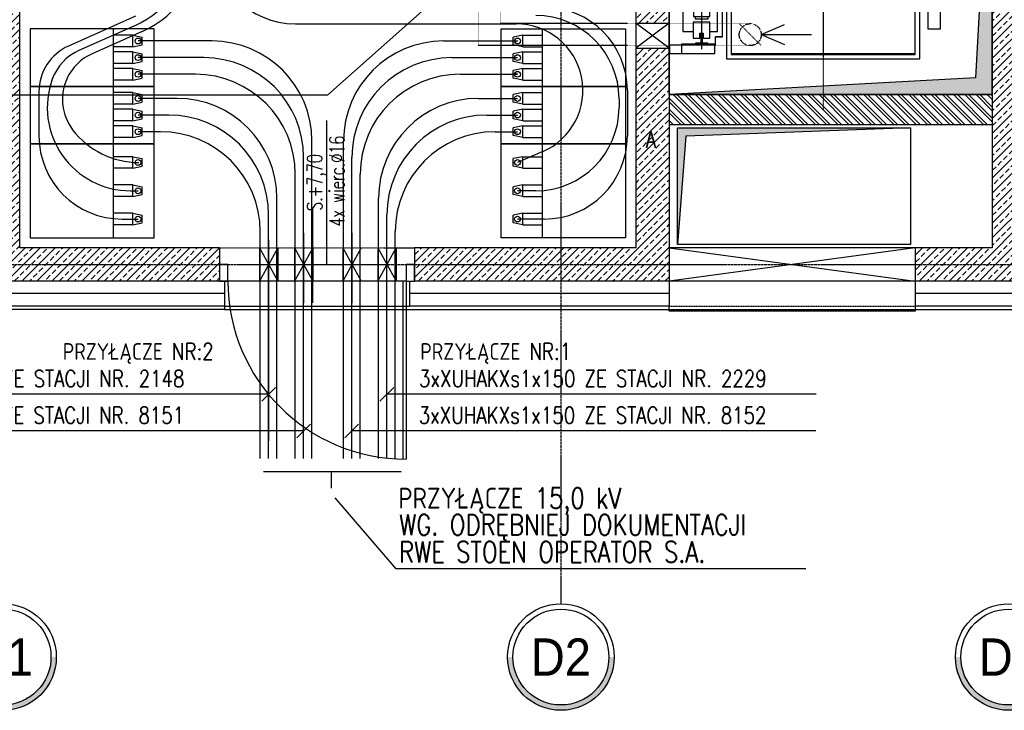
# Model space of a CAD drawing. Header units: inches. Extents: x 788 to 26783, y -4103 to 21.
# Tile 80 of 101: x 24331 to 24922, y -3749 to -3335. Entities that reach past the tile are written whole.
import ezdxf
from ezdxf.enums import TextEntityAlignment as Align

# ---------------------------------------------------------------- set-up
doc = ezdxf.new("R2010")
doc.units = ezdxf.units.IN
doc.header["$MEASUREMENT"] = 0
for name, pattern in [('CENTER', [2, 1.25, -0.25, 0.25, -0.25]), ('DASHDOT', [1, 0.5, -0.25, 0, -0.25]), ('DASHED', [0.75, 0.5, -0.25]), ('DASHED2', [0.375, 0.25, -0.125])]:
    doc.linetypes.add(name, pattern=pattern)
for name, color, linetype in [('Drz---drzwi', 5, 'Continuous'), ('E35', 6, 'Continuous'), ('E50', 3, 'Continuous'), ('EL-OSW', 6, 'Continuous'), ('Fas-metal-widok', 8, 'Continuous'), ('Ins-went', 141, 'Continuous'), ('Os-osie glowne', 1, 'CENTER'), ('Os-osie-opis', 2, 'Continuous'), ('Sc-beton', 7, 'Continuous'), ('Sc-beton-hatch', 86, 'Continuous'), ('Sc-cegla pustak', 42, 'Continuous'), ('Sc-cegla pustak-hatch', 8, 'Continuous'), ('Sc-izolacja term-styropian', 151, 'STYROPIAN-KA'), ('Sc-nadproza kon', 5, 'DASHED2'), ('W-idok', 8, 'Continuous'), ('W-idok nad', 5, 'DASHED2'), ('W-otwor-strop', 1, 'Continuous'), ('W-przebicia-ściany', 223, 'Continuous')]:
    doc.layers.add(name, color=color, linetype=linetype)
doc.layers.add('E-35', color=6, linetype='Continuous', lineweight=25)
doc.styles.add('dwg_opis duży', font='ARIAL.TTF', dxfattribs={"width": 0.9})
doc.styles.add('ROMANS', font='romans', dxfattribs={"width": 0.85})
doc.linetypes.add('BATTING', pattern='A,0.0001,-0.1,[134,ltypeshp.shx,S=0.1,R=0,X=-0.1,Y=0],-0.2,[134,ltypeshp.shx,S=0.1,R=180,X=0.1,Y=0],-0.1', length=0.4001)
doc.linetypes.add('STYROPIAN-KA', pattern='A,0.0001,-0.1,[135,ltypeshp.shx,S=0.1,R=0,X=-0.1,Y=0],0,[135,ltypeshp.shx,S=0.1,R=180,X=0.1,Y=0],-0.1', length=0.2001)
pattern_1 = [(45, (-26612.6334, 59998.92), (-4.49012806, 4.49012806), []), (45, (-26608.143, 59998.92), (-4.49012806, 4.49012806), [3.175, -1.5875])]

# ---------------------------------------------------------------- blocks, each defined once
blk = doc.blocks.new('_opis_osi_liczbowy')
blk.add_hatch(color=256).paths.add_polyline_path([(32, 32), (32, 28.8, -1), (32, -28.8), (32, -32, 1)])
for radius in [32, 28.8]:
    blk.add_circle((32, 0), radius)
at = {"style": 'dwg_opis duży', "width": 0.9}
blk.add_attdef('AXNAMEH', text='', height=22.4, rotation=90, dxfattribs=at).set_placement((32, 0), align=Align.MIDDLE_CENTER)
blk = doc.blocks.new('_STRZAŁKA_WENT')
for q in [(-6.02, -14.01), (0, -30.24), (6.02, -14.01)]:
    blk.add_line((0, 0), q)
blk = doc.blocks.new('_adfigjdfljflh')
at = {"layer": 'W-idok'}
for p, q in [((-121.58, 0.41), (-119.58, 0.41)), ((-119.58, 0.41), (-119.58, -12.59)), ((-7.58, 0.41), (-9.58, 0.41)), ((-9.58, 0.41), (-9.58, -12.59)), ((-64.58, -50.39), (-64.58, -9.59)), ((-119.58, -12.59), (-119.58, -15.09)), ((-109.58, -12.59), (-119.58, -12.59)), ((-119.58, -15.09), (-117.58, -15.09)), ((-119.28, -14.79), (-119.28, -12.89)), ((-119.28, -12.89), (-109.88, -12.89)), ((-117.58, -14.79), (-119.28, -14.79)), ((-117.58, -15.09), (-117.58, -14.79)), ((-109.88, -12.89), (-109.88, -22.29)), ((-109.58, -22.59), (-109.58, -12.59)), ((-19.58, -12.59), (-19.58, -25.49)), ((-9.58, -12.59), (-19.58, -12.59)), ((-19.28, -25.19), (-19.28, -12.89)), ((-19.28, -12.89), (-9.88, -12.89)), ((-9.88, -14.79), (-11.58, -14.79)), ((-11.58, -14.79), (-11.58, -15.09)), ((-11.58, -15.09), (-9.58, -15.09)), ((-9.88, -12.89), (-9.88, -14.79)), ((-9.58, -15.09), (-9.58, -12.59)), ((-109.88, -19.59), (-163.08, -19.59)), ((-109.88, -20.69), (-159.58, -20.69)), ((-159.58, -20.69), (-159.58, -31.09)), ((-149.08, -23.29), (-159.08, -23.29)), ((-159.08, -23.29), (-159.08, -26.79)), ((-158.98, -23.39), (-149.08, -23.39)), ((-158.98, -26.69), (-158.98, -23.39)), ((-149.08, -23.39), (-149.08, -23.29)), ((-117.58, -22.29), (-117.58, -22.59)), ((-109.88, -22.29), (-117.58, -22.29)), ((-117.58, -22.59), (-109.58, -22.59)), ((-64.58, -23.29), (-113.08, -23.29)), ((-113.08, -23.29), (-113.08, -26.79)), ((-19.58, -19.59), (-109.58, -19.59)), ((-109.58, -19.59), (-19.58, -19.59)), ((-19.58, -20.69), (-109.58, -20.69)), ((-64.58, -26.79), (-64.58, -23.29)), ((-19.28, -19.59), (-7.58, -19.59)), ((-9.58, -20.69), (-19.28, -20.69)), ((-9.58, -31.09), (-9.58, -20.69)), ((1.92, -47.59), (1.92, -19.59)), ((-159.08, -26.79), (-149.08, -26.79)), ((-149.08, -27.29), (-159.08, -27.29)), ((-159.08, -27.29), (-159.08, -30.79)), ((-149.08, -26.69), (-158.98, -26.69)), ((-158.98, -27.39), (-149.08, -27.39)), ((-158.98, -30.69), (-158.98, -27.39)), ((-149.08, -26.79), (-149.08, -26.69)), ((-149.08, -27.39), (-149.08, -27.29)), ((-64.58, -24.16), (-113.08, -24.16)), ((-64.58, -25.04), (-113.08, -25.04)), ((-64.58, -25.91), (-113.08, -25.91)), ((-113.08, -26.79), (-64.58, -26.79)), ((-19.58, -27.29), (-68.08, -27.29)), ((-68.08, -27.29), (-68.08, -30.79)), ((-19.58, -28.16), (-68.08, -28.16)), ((-19.58, -29.04), (-68.08, -29.04)), ((-19.58, -25.49), (-18.18, -25.49)), ((-19.58, -30.79), (-19.58, -27.29)), ((-17.88, -25.19), (-19.28, -25.19)), ((-18.18, -25.49), (-18.18, -31.09)), ((-17.88, -30.79), (-17.88, -25.19)), ((-159.58, -31.09), (-18.18, -31.09)), ((-159.08, -30.79), (-149.08, -30.79)), ((-149.08, -30.69), (-158.98, -30.69)), ((-19.58, -34.09), (-158.58, -34.09)), ((-158.58, -34.09), (-158.58, -44.39)), ((-148.08, -34.59), (-158.08, -34.59)), ((-158.08, -34.59), (-158.08, -38.09)), ((-157.98, -34.69), (-148.08, -34.69)), ((-157.98, -37.99), (-157.98, -34.69)), ((-149.08, -30.79), (-149.08, -30.69)), ((-148.08, -34.69), (-148.08, -34.59)), ((-19.58, -29.91), (-68.08, -29.91)), ((-68.08, -30.79), (-19.58, -30.79)), ((-19.58, -34.59), (-68.08, -34.59)), ((-68.08, -34.59), (-68.08, -38.09)), ((-19.58, -35.46), (-68.08, -35.46)), ((-19.58, -34.59), (-19.58, -34.09)), ((-17.43, -34.29), (-19.58, -34.29)), ((-19.58, -34.29), (-19.58, -47.09)), ((-19.58, -38.09), (-19.58, -34.59)), ((-19.28, -34.59), (-17.43, -34.59)), ((-19.28, -46.79), (-19.28, -34.59)), ((-18.18, -31.09), (-17.58, -31.09)), ((-17.58, -30.79), (-17.88, -30.79)), ((-17.58, -31.09), (-17.58, -30.79)), ((-17.58, -31.09), (-9.58, -31.09)), ((-17.43, -34.59), (-17.43, -34.29)), ((-4.58, -32.59), (-4.58, -33.59)), ((0.42, -32.59), (-4.58, -32.59)), ((-4.58, -33.59), (0.42, -33.59)), ((-0.58, -33.59), (-3.58, -33.59)), ((-3.58, -33.59), (-3.58, -60.39)), ((-0.58, -69.59), (-0.58, -33.59)), ((0.42, -33.59), (0.42, -32.59)), ((1.92, -32.59), (0.42, -32.59)), ((0.42, -32.59), (0.42, -33.59)), ((0.42, -33.59), (1.92, -33.59)), ((1.92, -33.59), (1.92, -32.59)), ((-158.08, -38.09), (-148.08, -38.09)), ((-148.08, -38.59), (-158.08, -38.59)), ((-158.08, -38.59), (-158.08, -42.09)), ((-148.08, -37.99), (-157.98, -37.99)), ((-157.98, -38.69), (-148.08, -38.69)), ((-157.98, -41.99), (-157.98, -38.69)), ((-148.08, -38.09), (-148.08, -37.99)), ((-148.08, -38.69), (-148.08, -38.59)), ((-64.58, -38.59), (-113.08, -38.59)), ((-113.08, -38.59), (-113.08, -42.09)), ((-64.58, -39.46), (-113.08, -39.46)), ((-64.58, -40.34), (-113.08, -40.34)), ((-64.58, -41.21), (-113.08, -41.21)), ((-19.58, -36.34), (-68.08, -36.34)), ((-19.58, -37.21), (-68.08, -37.21)), ((-68.08, -38.09), (-19.58, -38.09)), ((-64.58, -42.09), (-64.58, -38.59)), ((-19.58, -44.24), (-19.58, -38.09)), ((-158.58, -44.39), (-109.88, -44.39)), ((-158.08, -42.09), (-148.08, -42.09)), ((-148.08, -41.99), (-157.98, -41.99)), ((-148.08, -42.09), (-148.08, -41.99)), ((-109.88, -44.39), (-128.58, -44.39)), ((-128.58, -44.39), (-128.58, -94.79)), ((-109.88, -46.79), (-125.88, -46.79)), ((-125.88, -46.79), (-125.88, -187.39)), ((-125.58, -47.09), (-109.58, -47.09)), ((-125.58, -187.09), (-125.58, -47.09)), ((-113.08, -42.09), (-64.58, -42.09)), ((-109.58, -42.29), (-111.73, -42.29)), ((-111.73, -42.29), (-111.73, -42.59)), ((-111.73, -42.59), (-109.88, -42.59)), ((-109.88, -42.59), (-109.88, -46.79)), ((-109.58, -47.09), (-109.58, -42.29)), ((-19.58, -44.24), (-109.58, -44.24)), ((-19.58, -47.09), (-15.58, -47.09)), ((-12.58, -44.39), (-19.28, -44.39)), ((-15.58, -46.79), (-19.28, -46.79)), ((-15.28, -46.79), (-15.58, -46.79)), ((-15.58, -46.79), (-15.58, -47.09)), ((-15.58, -47.09), (-15.58, -46.79)), ((-15.58, -47.09), (-15.58, -187.09)), ((-15.28, -187.39), (-15.28, -46.79)), ((-12.58, -72.59), (-12.58, -44.39)), ((-162.08, -49.59), (-163.08, -49.59)), ((-163.08, -49.59), (-163.08, -59.59)), ((-162.08, -59.59), (-162.08, -49.59)), ((-156.08, -51.09), (-162.08, -51.09)), ((-162.08, -51.09), (-162.08, -58.09)), ((-156.08, -58.09), (-156.08, -51.09)), ((1.92, -84.59), (1.92, -48.59)), ((-162.08, -58.09), (-156.08, -58.09)), ((-163.08, -59.59), (-162.08, -59.59)), ((-3.58, -60.39), (-3.58, -69.59)), ((-4.58, -69.59), (-4.58, -70.59)), ((0.42, -69.59), (-4.58, -69.59)), ((-4.58, -70.59), (0.42, -70.59)), ((-3.58, -69.59), (-0.58, -69.59)), ((0.42, -70.59), (0.42, -69.59)), ((1.92, -69.59), (0.42, -69.59)), ((0.42, -69.59), (0.42, -70.59)), ((0.42, -70.59), (1.92, -70.59)), ((1.92, -70.59), (1.92, -69.59)), ((-128.58, -75.09), (-139.68, -75.09)), ((-139.68, -75.09), (-139.68, -75.39)), ((-139.68, -75.39), (-128.58, -75.39)), ((-136.78, -75.39), (-138.28, -75.39)), ((-138.28, -75.39), (-138.28, -75.59)), ((-138.28, -75.59), (-136.78, -75.59)), ((-136.78, -75.59), (-138.28, -75.59)), ((-138.28, -75.59), (-138.28, -77.19)), ((-128.58, -75.39), (-136.78, -75.39)), ((-136.78, -75.39), (-136.78, -86.79)), ((-119.08, -73.19), (-119.08, -88.99)), ((-24.08, -73.19), (-24.08, -88.99)), ((-18.18, -72.59), (-18.18, -92.59)), ((-15.58, -72.59), (-18.18, -72.59)), ((-9.18, -72.59), (-15.28, -72.59)), ((-9.18, -92.59), (-9.18, -72.59)), ((-3.48, -75.09), (-9.18, -75.09)), ((-9.18, -75.39), (-3.48, -75.39)), ((-6.38, -75.39), (-9.18, -75.39)), ((-4.88, -75.39), (-6.38, -75.39)), ((-6.38, -86.79), (-6.38, -75.39)), ((-6.38, -75.59), (-4.88, -75.59)), ((-4.88, -75.59), (-6.38, -75.59)), ((-4.88, -75.59), (-4.88, -75.39)), ((-4.88, -77.19), (-4.88, -75.59)), ((-3.48, -75.39), (-3.48, -75.09)), ((-95.08, -81.09), (-143.08, -81.09)), ((-137.55, -77.19), (-139.08, -77.19)), ((-139.08, -77.19), (-139.08, -84.99)), ((-136.78, -77.19), (-137.55, -77.19)), ((-0.08, -81.09), (-48.08, -81.09)), ((-5.6, -77.19), (-6.38, -77.19)), ((-4.08, -77.19), (-5.6, -77.19)), ((-4.08, -84.99), (-4.08, -77.19)), ((-128.58, -86.79), (-139.68, -86.79)), ((-139.68, -86.79), (-139.68, -87.09)), ((-139.68, -87.09), (-128.58, -87.09)), ((-139.08, -84.99), (-137.55, -84.99)), ((-138.28, -84.99), (-138.28, -86.59)), ((-138.28, -86.59), (-136.78, -86.59)), ((-136.78, -86.59), (-138.28, -86.59)), ((-138.28, -86.59), (-138.28, -86.79)), ((-138.28, -86.79), (-136.78, -86.79)), ((-137.55, -84.99), (-136.78, -84.99)), ((-136.78, -86.79), (-128.58, -86.79)), ((-3.48, -86.79), (-9.18, -86.79)), ((-9.18, -86.79), (-6.38, -86.79)), ((-9.18, -87.09), (-3.48, -87.09)), ((-6.38, -84.99), (-5.6, -84.99)), ((-6.38, -86.59), (-4.88, -86.59)), ((-4.88, -86.59), (-6.38, -86.59)), ((-6.38, -86.79), (-4.88, -86.79)), ((-5.6, -84.99), (-4.08, -84.99)), ((-4.88, -86.59), (-4.88, -84.99)), ((-4.88, -86.79), (-4.88, -86.59)), ((-3.48, -87.09), (-3.48, -86.79)), ((1.92, -92.59), (1.92, -85.59)), ((-155.58, -93.54), (-163.08, -93.54)), ((-155.58, -118.64), (-155.58, -93.54)), ((-128.58, -94.59), (-132.88, -94.59)), ((-132.88, -94.59), (-132.88, -94.79)), ((-18.18, -92.59), (-15.58, -92.59)), ((-15.28, -92.59), (-9.18, -92.59)), ((-12.58, -94.79), (-12.58, -92.59)), ((-8.28, -94.59), (-12.58, -94.59)), ((-8.28, -94.79), (-8.28, -94.59)), ((-4.58, -92.59), (-5.38, -92.59)), ((-5.38, -92.59), (-5.38, -119.59)), ((-4.58, -119.59), (-4.58, -92.59)), ((1.92, -92.59), (-4.58, -92.59)), ((-4.58, -92.59), (-4.58, -119.59)), ((1.92, -119.59), (1.92, -92.59)), ((-135.78, -96.29), (-155.58, -96.29)), ((-155.58, -96.29), (-155.58, -115.64)), ((-135.78, -115.64), (-135.78, -96.29)), ((-133.23, -94.79), (-133.23, -95.09)), ((-127.43, -94.79), (-133.23, -94.79)), ((-133.23, -95.09), (-127.73, -95.09)), ((-132.88, -95.09), (-132.88, -101.59)), ((-129.08, -95.09), (-132.88, -95.09)), ((-127.98, -100.09), (-129.18, -100.09)), ((-129.18, -100.09), (-129.18, -112.09)), ((-128.58, -95.09), (-129.08, -95.09)), ((-129.08, -95.09), (-129.08, -100.09)), ((-128.58, -95.09), (-128.58, -100.09)), ((-127.73, -100.09), (-127.98, -100.09)), ((-127.98, -100.09), (-127.98, -112.09)), ((-127.98, -112.09), (-127.98, -100.09)), ((-127.73, -95.09), (-127.73, -117.09)), ((-127.43, -117.39), (-127.43, -94.79)), ((-7.93, -94.79), (-13.73, -94.79)), ((-13.73, -94.79), (-13.73, -117.39)), ((-13.43, -95.09), (-7.93, -95.09)), ((-13.43, -117.09), (-13.43, -95.09)), ((-13.18, -100.09), (-13.43, -100.09)), ((-13.18, -112.09), (-13.18, -100.09)), ((-13.18, -100.09), (-13.18, -112.09)), ((-11.98, -100.09), (-13.18, -100.09)), ((-12.08, -95.09), (-12.58, -95.09)), ((-12.58, -100.09), (-12.58, -95.09)), ((-8.28, -95.09), (-12.08, -95.09)), ((-12.08, -100.09), (-12.08, -95.09)), ((-11.98, -112.09), (-11.98, -100.09)), ((-8.28, -101.59), (-8.28, -95.09)), ((-7.93, -95.09), (-7.93, -94.79)), ((-0.48, -99.79), (-1.48, -99.79)), ((-1.48, -99.79), (-1.48, -127.29)), ((-0.48, -127.29), (-0.48, -99.79)), ((-135.78, -102.34), (-135.78, -109.84)), ((-135.08, -102.34), (-135.78, -102.34)), ((-135.08, -105.59), (-135.08, -102.34)), ((-129.58, -105.59), (-135.08, -105.59)), ((-132.88, -101.59), (-129.18, -101.59)), ((-129.18, -101.89), (-131.98, -101.89)), ((-131.98, -101.89), (-131.98, -105.29)), ((-131.98, -105.29), (-129.58, -105.29)), ((-129.58, -105.29), (-129.58, -106.89)), ((-129.58, -106.59), (-129.58, -105.59)), ((-129.18, -110.29), (-129.18, -101.89)), ((-11.98, -101.59), (-8.28, -101.59)), ((-9.18, -101.89), (-11.98, -101.89)), ((-11.98, -101.89), (-11.98, -110.29)), ((-11.58, -105.29), (-9.18, -105.29)), ((-11.58, -106.89), (-11.58, -105.29)), ((-6.08, -105.59), (-11.58, -105.59)), ((-11.58, -105.59), (-11.58, -106.59)), ((-9.18, -105.29), (-9.18, -101.89)), ((-5.38, -102.34), (-6.08, -102.34)), ((-6.08, -102.34), (-6.08, -105.59)), ((-5.38, -109.84), (-5.38, -102.34)), ((-135.78, -109.84), (-135.08, -109.84)), ((-135.08, -106.59), (-129.58, -106.59)), ((-135.08, -109.84), (-135.08, -106.59)), ((-132.88, -110.59), (-132.88, -117.09)), ((-129.18, -110.59), (-132.88, -110.59)), ((-129.58, -106.89), (-131.98, -106.89)), ((-131.98, -106.89), (-131.98, -110.29)), ((-131.98, -110.29), (-129.18, -110.29)), ((-129.18, -112.09), (-127.98, -112.09)), ((-129.08, -112.09), (-129.08, -117.09)), ((-128.58, -112.09), (-128.58, -117.09)), ((-127.98, -112.09), (-127.73, -112.09)), ((-13.43, -112.09), (-13.18, -112.09)), ((-13.18, -112.09), (-11.98, -112.09)), ((-12.58, -117.09), (-12.58, -112.09)), ((-12.08, -117.09), (-12.08, -112.09)), ((-11.98, -110.29), (-9.18, -110.29)), ((-8.28, -110.59), (-11.98, -110.59)), ((-11.58, -106.59), (-6.08, -106.59)), ((-9.18, -106.89), (-11.58, -106.89)), ((-9.18, -110.29), (-9.18, -106.89)), ((-8.28, -117.09), (-8.28, -110.59)), ((-6.08, -106.59), (-6.08, -109.84)), ((-6.08, -109.84), (-5.38, -109.84)), ((-155.58, -115.64), (-135.78, -115.64)), ((-135.78, -115.64), (-155.58, -115.64)), ((-155.58, -115.64), (-155.58, -115.89)), ((-155.58, -115.89), (-135.78, -115.89)), ((-147.33, -115.89), (-147.33, -116.59)), ((-139.83, -115.89), (-147.33, -115.89)), ((-147.33, -116.59), (-144.08, -116.59)), ((-144.08, -116.59), (-144.08, -122.09)), ((-143.58, -112.99), (-143.58, -184.19)), ((-143.08, -122.09), (-143.08, -116.59)), ((-143.08, -116.59), (-139.83, -116.59)), ((-139.83, -116.59), (-139.83, -115.89)), ((-135.78, -115.89), (-135.78, -115.64)), ((-135.38, -115.34), (-135.38, -120.34)), ((-135.28, -115.34), (-135.38, -115.34)), ((-135.28, -120.24), (-135.28, -115.34)), ((-133.23, -117.09), (-133.23, -117.39)), ((-127.73, -117.09), (-133.23, -117.09)), ((-133.23, -117.39), (-127.43, -117.39)), ((-132.88, -117.09), (-129.08, -117.09)), ((-132.88, -117.39), (-132.88, -117.59)), ((-132.88, -117.59), (-128.58, -117.59)), ((-129.08, -117.09), (-128.58, -117.09)), ((-128.58, -117.39), (-128.58, -190.09)), ((-13.73, -117.39), (-7.93, -117.39)), ((-7.93, -117.09), (-13.43, -117.09)), ((-12.58, -117.09), (-12.08, -117.09)), ((-12.58, -190.09), (-12.58, -117.39)), ((-12.58, -117.59), (-8.28, -117.59)), ((-12.08, -117.09), (-8.28, -117.09)), ((-8.28, -117.59), (-8.28, -117.39)), ((-7.93, -117.39), (-7.93, -117.09)), ((-163.08, -118.64), (-155.58, -118.64)), ((-148.58, -123.59), (-154.78, -123.59)), ((-154.78, -123.59), (-154.78, -173.59)), ((-148.58, -119.59), (-148.58, -129.09)), ((-144.58, -119.59), (-148.58, -119.59)), ((-144.58, -122.59), (-144.58, -119.59)), ((-142.58, -122.59), (-144.58, -122.59)), ((-144.08, -122.09), (-143.08, -122.09)), ((-143.58, -122.09), (-143.58, -170.09)), ((-142.58, -119.59), (-142.58, -122.59)), ((-138.58, -119.59), (-142.58, -119.59)), ((-138.58, -129.09), (-138.58, -119.59)), ((-133.98, -123.59), (-138.58, -123.59)), ((-135.38, -120.34), (-131.18, -120.34)), ((-131.18, -120.24), (-135.28, -120.24)), ((-133.98, -173.59), (-133.98, -123.59)), ((-131.13, -120.34), (-131.23, -120.34)), ((-131.23, -120.34), (-131.23, -176.84)), ((-131.18, -120.34), (-131.18, -120.24)), ((-131.13, -176.84), (-131.13, -120.34)), ((-5.38, -119.59), (-4.58, -119.59)), ((-4.58, -119.59), (-1.48, -119.59)), ((-3.68, -120.09), (-4.18, -120.09)), ((-4.18, -120.09), (-4.18, -127.29)), ((-3.68, -127.29), (-3.68, -120.09)), ((-0.48, -119.59), (1.92, -119.59)), ((-148.58, -129.09), (-148.48, -129.09)), ((-138.68, -127.59), (-148.48, -127.59)), ((-148.48, -127.59), (-148.48, -164.59)), ((-147.48, -126.09), (-147.48, -127.59)), ((-139.68, -126.09), (-147.48, -126.09)), ((-139.68, -127.59), (-139.68, -126.09)), ((-138.68, -164.59), (-138.68, -127.59)), ((-138.68, -129.09), (-138.58, -129.09)), ((-11.38, -127.29), (-11.98, -127.29)), ((-11.98, -127.29), (-11.98, -146.79)), ((-11.38, -146.79), (-11.38, -127.29)), ((-0.48, -127.29), (-11.38, -127.29)), ((-11.38, -127.29), (-11.38, -146.79)), ((-1.48, -127.29), (-0.48, -127.29)), ((-0.48, -127.29), (-1.48, -127.29)), ((-1.48, -127.29), (-1.48, -146.79)), ((-0.48, -146.79), (-0.48, -127.29)), ((-0.48, -146.79), (-0.48, -127.29)), ((-7.08, -130.09), (-7.08, -130.85)), ((-5.08, -130.09), (-7.08, -130.09)), ((-7.08, -130.85), (-7.08, -133.02)), ((-7.08, -133.02), (-7.08, -136.26)), ((-5.08, -130.85), (-5.08, -130.09)), ((-5.08, -133.02), (-5.08, -130.85)), ((-5.08, -136.26), (-5.08, -133.02)), ((-11.98, -138.09), (-12.58, -138.09)), ((-7.08, -136.26), (-7.08, -140.09)), ((-7.08, -140.09), (-7.08, -143.92)), ((-5.08, -140.09), (-5.08, -136.26)), ((-5.08, -143.92), (-5.08, -140.09)), ((0.93, -138.09), (-0.48, -138.09)), ((0.93, -142.09), (0.93, -138.09)), ((0.93, -138.09), (0.93, -142.09)), ((1.91, -138.09), (0.93, -138.09)), ((1.91, -142.09), (1.91, -138.09)), ((-151.48, -146.09), (-135.68, -146.09)), ((-133.68, -148.59), (-133.98, -147.08)), ((-12.58, -142.09), (-11.98, -142.09)), ((-11.98, -146.79), (-11.38, -146.79)), ((-11.38, -146.79), (-7.08, -146.79)), ((-7.08, -143.92), (-7.08, -147.16)), ((-7.08, -147.16), (-7.08, -149.33)), ((-5.08, -147.16), (-5.08, -143.92)), ((-5.08, -146.79), (-0.48, -146.79)), ((-5.08, -149.33), (-5.08, -147.16)), ((-4.18, -146.79), (-4.18, -157.09)), ((-3.68, -157.09), (-3.68, -146.79)), ((-1.48, -146.79), (-0.48, -146.79)), ((-0.48, -142.09), (0.93, -142.09)), ((0.93, -142.09), (1.91, -142.09)), ((-169.08, -148.59), (-129.78, -148.59)), ((-133.98, -150.1), (-133.68, -148.59)), ((-7.08, -149.33), (-7.08, -150.09)), ((-7.08, -150.09), (-5.08, -150.09)), ((-5.08, -150.09), (-5.08, -149.33)), ((-0.18, -157.09), (-7.68, -157.09)), ((-7.68, -157.09), (-7.68, -172.09)), ((-4.18, -157.09), (-3.68, -157.09)), ((-0.18, -172.09), (-0.18, -157.09)), ((-148.48, -164.59), (-138.68, -164.59)), ((-147.48, -164.59), (-147.48, -166.09)), ((-139.68, -166.09), (-139.68, -164.59)), ((-138.58, -168.09), (-148.58, -168.09)), ((-148.58, -168.09), (-148.58, -177.59)), ((-147.48, -166.09), (-139.68, -166.09)), ((-138.58, -177.59), (-138.58, -168.09)), ((-154.78, -173.59), (-148.58, -173.59)), ((-144.58, -174.59), (-142.58, -174.59)), ((-144.58, -177.59), (-144.58, -174.59)), ((-143.08, -175.09), (-144.08, -175.09)), ((-144.08, -175.09), (-144.08, -180.59)), ((-143.08, -180.59), (-143.08, -175.09)), ((-142.58, -174.59), (-142.58, -177.59)), ((-138.58, -173.59), (-133.98, -173.59)), ((-135.38, -176.84), (-135.38, -181.84)), ((-131.18, -176.84), (-135.38, -176.84)), ((-135.28, -181.84), (-135.28, -176.94)), ((-135.28, -176.94), (-131.18, -176.94)), ((-131.23, -176.84), (-131.13, -176.84)), ((-131.18, -176.94), (-131.18, -176.84)), ((-7.68, -172.09), (-0.18, -172.09)), ((-162.83, -181.29), (-163.08, -181.29)), ((-163.08, -181.29), (-162.83, -181.29)), ((-162.83, -186.89), (-162.83, -181.29)), ((-162.83, -181.89), (-162.83, -186.89)), ((-155.58, -181.89), (-162.83, -181.89)), ((-155.58, -181.29), (-155.58, -181.54)), ((-135.58, -181.29), (-155.58, -181.29)), ((-155.58, -181.54), (-155.58, -186.89)), ((-135.58, -181.54), (-155.58, -181.54)), ((-155.58, -181.54), (-135.58, -181.54)), ((-148.58, -177.59), (-144.58, -177.59)), ((-144.08, -180.59), (-147.33, -180.59)), ((-147.33, -180.59), (-147.33, -181.29)), ((-147.33, -181.29), (-139.83, -181.29)), ((-139.83, -180.59), (-143.08, -180.59)), ((-142.58, -177.59), (-138.58, -177.59)), ((-139.83, -181.29), (-139.83, -180.59)), ((-135.58, -181.54), (-135.58, -181.29)), ((-135.58, -186.89), (-135.58, -181.54)), ((-135.38, -181.84), (-135.28, -181.84)), ((-163.08, -186.89), (-162.83, -186.89)), ((-162.83, -186.89), (-155.58, -186.89)), ((-155.58, -186.89), (-135.58, -186.89)), ((-125.88, -187.39), (-15.28, -187.39)), ((-15.58, -187.09), (-125.58, -187.09)), ((-128.58, -190.09), (-12.58, -190.09))]:
    blk.add_line(p, q, dxfattribs=at)
at = {"layer": 'W-idok', "linetype": 'DASHDOT', "ltscale": 0.5}
for p, q in [((-70.58, 0.1), (-70.58, -220.59)), ((27.92, -106.09), (-189.08, -106.09))]:
    blk.add_line(p, q, dxfattribs=at)
blk = doc.blocks.new('_khjxfkljhkfh')
at = {"ltscale": 7}
for p, q in [((-61, -23), (-61, 34)), ((-7, -10), (-7, -116.98)), ((-5, -10), (-5, -117))]:
    blk.add_line(p, q, dxfattribs=at)
for points in [[(0, 0), (-5, 0), (-5, -10), (0, -10)], [(-112, 0), (-117, 0), (-117, -10), (-112, -10)]]:
    blk.add_lwpolyline(points, close=True, dxfattribs=at)
blk.add_lwpolyline([(-5, -10), (-117, -10)], dxfattribs=at)
blk.add_arc((-5, -10), 107, 180, 270)

msp = doc.modelspace()

# ---------------------------------------------------------------- hatches: boundary and pattern name
at = {"layer": 'Sc-beton-hatch'}
h = msp.add_hatch(dxfattribs=at)
h.set_pattern_fill('ANSI33', color=256, style=0)
h.set_pattern_definition(pattern_1)
h.paths.add_polyline_path([(24720.91, -3274.09), (24700.91, -3274.09), (24700.91, -3290.59), (24700.91, -3336.59), (24720.91, -3336.59)])
h.paths.add_polyline_path([(24700.91, -3274.09), (24720.91, -3274.09), (24720.91, -3187.59), (24762.41, -3187.59), (24762.41, -3177.59), (24700.91, -3177.59)])
h.paths.add_polyline_path([(24700.91, -3167.59), (24700.91, -3177.59), (24762.41, -3177.59), (24762.41, -3167.59)])
h.paths.add_polyline_path([(24702.45, -3189.85), (24719.37, -3189.85), (24719.37, -3207.1), (24702.45, -3207.1)], flags=24)
h = msp.add_hatch(dxfattribs=at)
h.set_pattern_fill('ANSI33', color=256, style=0)
h.set_pattern_definition(pattern_1)
h.paths.add_polyline_path([(24924.91, -3167.59), (24876.41, -3167.59), (24876.41, -3177.59), (24924.91, -3177.59)])
h.paths.add_polyline_path([(24934.91, -3167.59), (24924.91, -3167.59), (24924.91, -3177.59), (24934.91, -3177.59)])
h.paths.add_polyline_path([(24934.91, -3177.59), (24924.91, -3177.59), (24924.91, -3481.59), (24934.91, -3481.59)])
h.paths.add_polyline_path([(24924.91, -3177.59), (24876.41, -3177.59), (24876.41, -3187.59), (24914.91, -3187.59), (24914.91, -3379.59), (24914.91, -3471.59), (24868.63, -3471.59), (24868.63, -3481.59), (24924.91, -3481.59)])
h.paths.add_polyline_path([(24916.45, -3437.93), (24933.37, -3437.93), (24933.37, -3455.18), (24916.45, -3455.18)], flags=9)
h.paths.add_polyline_path([(24916.45, -3189.85), (24933.37, -3189.85), (24933.37, -3207.1), (24916.45, -3207.1)], flags=9)
h = msp.add_hatch(dxfattribs=at)
h.set_pattern_fill('ANSI33', color=256, style=0)
h.set_pattern_definition(pattern_1)
h.paths.add_polyline_path([(24320.91, -3303.59), (24310.91, -3303.59), (24310.91, -3481.59), (24320.91, -3481.59)])
h.paths.add_polyline_path([(24320.91, -3481.59), (24450.91, -3481.59), (24450.91, -3471.59), (24330.91, -3471.59), (24330.91, -3303.59), (24320.91, -3303.59)])
h.paths.add_polyline_path([(24310.91, -3491.59), (24320.91, -3491.59), (24320.91, -3481.59), (24310.91, -3481.59)])
h.paths.add_polyline_path([(24320.91, -3481.59), (24320.91, -3491.59), (24450.91, -3491.59), (24450.91, -3481.59)])
h = msp.add_hatch(dxfattribs=at)
h.set_pattern_fill('ANSI33', color=256, style=0)
h.set_pattern_definition(pattern_1)
h.paths.add_polyline_path([(24655.91, -3491.59), (24655.91, -3481.59), (24567.91, -3481.59), (24567.91, -3491.59)])
h.paths.add_polyline_path([(24655.91, -3481.59), (24655.91, -3471.59), (24567.91, -3471.59), (24567.91, -3481.59)])
h.paths.add_polyline_path([(24720.91, -3481.59), (24720.91, -3471.59), (24720.91, -3351.59), (24700.91, -3351.59), (24700.91, -3471.59), (24655.91, -3471.59), (24655.91, -3481.59)])
h.paths.add_polyline_path([(24720.91, -3491.59), (24720.91, -3481.59), (24655.91, -3481.59), (24655.91, -3491.59)])
h.paths.add_polyline_path([(24702.45, -3437.93), (24719.37, -3437.93), (24719.37, -3455.18), (24702.45, -3455.18)], flags=24)
h = msp.add_hatch(dxfattribs=at)
h.set_pattern_fill('ANSI33', color=256, style=0)
h.set_pattern_definition(pattern_1)
h.paths.add_polyline_path([(24934.91, -3481.59), (24924.91, -3481.59), (24924.91, -3491.59), (24934.91, -3491.59)])
h.paths.add_polyline_path([(24924.91, -3481.59), (24868.63, -3481.59), (24868.63, -3491.59), (24924.91, -3491.59)])
at = {"layer": 'Sc-cegla pustak-hatch'}
h = msp.add_hatch(dxfattribs=at)
h.set_pattern_fill('ANSI32', color=256, scale=0.5, angle=90, style=0)
h.set_pattern_definition([(135, (-26612.6334, 59998.92), (-3.36759605, -3.36759605), []), (135, (-26612.6334, 60001.165), (-3.36759605, -3.36759605), [])])
h.paths.add_polyline_path([(24914.91, -3397.59), (24914.91, -3379.59), (24720.91, -3379.59), (24720.91, -3397.59)])
h.paths.add_polyline_path([(24835.63, -3396.56), (24835.63, -3380.62), (24852.88, -3380.62), (24852.88, -3396.56)], flags=24)
at = {"layer": 'W-otwor-strop'}
for points in [[(24914.91, -3379.59), (24914.91, -3187.59), (24904.91, -3369.59), (24720.91, -3379.59)], [(24725.91, -3469.59), (24725.91, -3399.59), (24865.91, -3399.59), (24730.91, -3404.59)]]:
    msp.add_hatch(color=256, dxfattribs=at).paths.add_polyline_path(points)

# ---------------------------------------------------------------- linework, layer by layer
at = {"layer": 'E-35'}
for p, q in [((24480.55, -3559.58), (24222.76, -3559.58)), ((24809.21, -3559.58), (24551.41, -3559.58)), ((24501.41, -3581.61), (24222.62, -3581.61)), ((24809.06, -3581.61), (24530.27, -3581.61))]:
    msp.add_line(p, q, dxfattribs=at)
at = {"layer": 'E35', "linetype": 'Continuous', "lineweight": -2}
for p in [(24616.69, -3290.08), (24105.82, -3379.63)]:
    msp.add_line(p, (24515.89, -3379.63), dxfattribs=at)
at = {"layer": 'E35'}
for p, q in [((24387.09, -3340.11), (24387.09, -3374.61)), ((24644.74, -3340.11), (24644.74, -3374.61)), ((24398.77, -3343.86), (24387.09, -3343.86)), ((24398.77, -3350.86), (24398.77, -3343.86)), ((24398.77, -3343.86), (24404.52, -3345.05)), ((24404.52, -3349.66), (24404.52, -3345.05)), ((24633.06, -3343.86), (24627.31, -3345.05)), ((24627.31, -3349.66), (24627.31, -3345.05)), ((24633.06, -3343.86), (24644.74, -3343.86)), ((24633.06, -3350.86), (24633.06, -3343.86)), ((24398.77, -3350.86), (24387.09, -3350.86)), ((24398.77, -3350.86), (24404.52, -3349.66)), ((24633.06, -3350.86), (24627.31, -3349.66)), ((24633.06, -3350.86), (24644.74, -3350.86)), ((24398.77, -3353.86), (24387.09, -3353.86)), ((24398.77, -3360.86), (24398.77, -3353.86)), ((24398.77, -3353.86), (24404.52, -3355.05)), ((24404.52, -3359.66), (24404.52, -3355.05)), ((24633.06, -3353.86), (24627.31, -3355.05)), ((24627.31, -3359.66), (24627.31, -3355.05)), ((24633.06, -3353.86), (24644.74, -3353.86)), ((24633.06, -3360.86), (24633.06, -3353.86)), ((24398.77, -3360.86), (24387.09, -3360.86)), ((24398.77, -3363.86), (24387.09, -3363.86)), ((24398.77, -3360.86), (24404.52, -3359.66)), ((24398.77, -3370.86), (24398.77, -3363.86)), ((24398.77, -3363.86), (24404.52, -3365.05)), ((24633.06, -3360.86), (24627.31, -3359.66)), ((24633.06, -3363.86), (24627.31, -3365.05)), ((24633.06, -3360.86), (24644.74, -3360.86)), ((24633.06, -3370.86), (24633.06, -3363.86)), ((24633.06, -3363.86), (24644.74, -3363.86)), ((24398.77, -3370.86), (24404.52, -3369.66)), ((24404.52, -3369.66), (24404.52, -3365.05)), ((24627.31, -3369.66), (24627.31, -3365.05)), ((24633.06, -3370.86), (24627.31, -3369.66)), ((24398.77, -3370.86), (24387.09, -3370.86)), ((24387.09, -3374.61), (24387.09, -3409.11)), ((24633.06, -3370.86), (24644.74, -3370.86)), ((24644.74, -3374.61), (24644.74, -3409.11)), ((24398.77, -3378.36), (24387.09, -3378.36)), ((24398.77, -3385.36), (24398.77, -3378.36)), ((24398.77, -3378.36), (24404.52, -3379.55)), ((24404.52, -3384.16), (24404.52, -3379.55)), ((24633.06, -3378.36), (24627.31, -3379.55)), ((24627.31, -3384.16), (24627.31, -3379.55)), ((24633.06, -3378.36), (24644.74, -3378.36)), ((24633.06, -3385.36), (24633.06, -3378.36)), ((24398.77, -3385.36), (24387.09, -3385.36)), ((24398.77, -3385.36), (24404.52, -3384.16)), ((24633.06, -3385.36), (24627.31, -3384.16)), ((24633.06, -3385.36), (24644.74, -3385.36)), ((24398.77, -3388.36), (24387.09, -3388.36)), ((24398.77, -3395.36), (24398.77, -3388.36)), ((24398.77, -3388.36), (24404.52, -3389.55)), ((24404.52, -3394.16), (24404.52, -3389.55)), ((24633.06, -3388.36), (24627.31, -3389.55)), ((24627.31, -3394.16), (24627.31, -3389.55)), ((24633.06, -3388.36), (24644.74, -3388.36)), ((24633.06, -3395.36), (24633.06, -3388.36)), ((24398.77, -3395.36), (24387.09, -3395.36)), ((24398.77, -3398.36), (24387.09, -3398.36)), ((24398.77, -3395.36), (24404.52, -3394.16)), ((24398.77, -3405.36), (24398.77, -3398.36)), ((24398.77, -3398.36), (24404.52, -3399.55)), ((24404.52, -3404.16), (24404.52, -3399.55)), ((24633.06, -3395.36), (24627.31, -3394.16)), ((24633.06, -3398.36), (24627.31, -3399.55)), ((24627.31, -3404.16), (24627.31, -3399.55)), ((24633.06, -3395.36), (24644.74, -3395.36)), ((24633.06, -3405.36), (24633.06, -3398.36)), ((24633.06, -3398.36), (24644.74, -3398.36)), ((24398.77, -3405.36), (24387.09, -3405.36)), ((24398.77, -3405.36), (24404.52, -3404.16)), ((24633.06, -3405.36), (24627.31, -3404.16)), ((24633.06, -3405.36), (24644.74, -3405.36)), ((24387.09, -3409.11), (24387.09, -3465.61)), ((24644.74, -3409.11), (24644.74, -3465.61)), ((24398.77, -3416.86), (24387.09, -3416.86)), ((24398.77, -3423.86), (24398.77, -3416.86)), ((24398.77, -3416.86), (24404.52, -3418.05)), ((24633.06, -3416.86), (24627.31, -3418.05)), ((24633.06, -3416.86), (24644.74, -3416.86)), ((24633.06, -3423.86), (24633.06, -3416.86)), ((24398.77, -3423.86), (24404.52, -3422.66)), ((24404.52, -3422.66), (24404.52, -3418.05)), ((24627.31, -3422.66), (24627.31, -3418.05)), ((24633.06, -3423.86), (24627.31, -3422.66)), ((24398.77, -3423.86), (24387.09, -3423.86)), ((24633.06, -3423.86), (24644.74, -3423.86)), ((24398.77, -3433.86), (24387.09, -3433.86)), ((24398.77, -3440.86), (24398.77, -3433.86)), ((24398.77, -3433.86), (24404.52, -3435.05)), ((24404.52, -3439.66), (24404.52, -3435.05)), ((24633.06, -3433.86), (24627.31, -3435.05)), ((24627.31, -3439.66), (24627.31, -3435.05)), ((24633.06, -3433.86), (24644.74, -3433.86)), ((24633.06, -3440.86), (24633.06, -3433.86)), ((24398.77, -3440.86), (24387.09, -3440.86)), ((24398.77, -3440.86), (24404.52, -3439.66)), ((24633.06, -3440.86), (24627.31, -3439.66)), ((24633.06, -3440.86), (24644.74, -3440.86)), ((24398.77, -3450.86), (24387.09, -3450.86)), ((24398.77, -3457.85), (24398.77, -3450.86)), ((24398.77, -3450.86), (24404.52, -3452.05)), ((24404.52, -3456.66), (24404.52, -3452.05)), ((24633.06, -3450.86), (24627.31, -3452.05)), ((24627.31, -3456.66), (24627.31, -3452.05)), ((24633.06, -3457.85), (24633.06, -3450.86)), ((24633.06, -3450.86), (24644.74, -3450.86)), ((24398.77, -3457.85), (24387.09, -3457.85)), ((24398.77, -3457.85), (24404.52, -3456.66)), ((24633.06, -3457.85), (24627.31, -3456.66)), ((24633.06, -3457.85), (24644.74, -3457.85)), ((24476.28, -3563.71), (24484.54, -3555.45)), ((24547.28, -3563.71), (24555.54, -3555.45)), ((24497.28, -3585.74), (24505.54, -3577.48)), ((24526.14, -3585.74), (24534.4, -3577.48)), ((24802.96, -3664.41), (24556.83, -3664.41))]:
    msp.add_line(p, q, dxfattribs=at)
at = {"layer": 'E35', "linetype": 'Continuous'}
for p, q in [((24477.23, -3605.91), (24559.97, -3605.91)), ((24517.94, -3605.91), (24517.94, -3616.1)), ((24520.12, -3621.88), (24556.83, -3664.41))]:
    msp.add_line(p, q, dxfattribs=at)
at = {"layer": 'E35'}
for points in [[(24337.22, -3340.11), (24337.22, -3374.61), (24411.72, -3374.61), (24411.72, -3340.11)], [(24694.61, -3340.11), (24694.61, -3374.61), (24620.11, -3374.61), (24620.11, -3340.11)], [(24337.22, -3374.61), (24337.22, -3409.11), (24411.72, -3409.11), (24411.72, -3374.61)], [(24694.61, -3374.61), (24694.61, -3409.11), (24620.11, -3409.11), (24620.11, -3374.61)], [(24337.22, -3409.11), (24337.22, -3465.61), (24411.72, -3465.61), (24411.72, -3409.11)], [(24694.61, -3409.11), (24694.61, -3465.61), (24620.11, -3465.61), (24620.11, -3409.11)]]:
    msp.add_lwpolyline(points, close=True, dxfattribs=at)
for centre in [(24401.99, -3347.36), (24629.84, -3347.36), (24401.99, -3357.36), (24629.84, -3357.36), (24401.99, -3367.36), (24629.84, -3367.36), (24401.99, -3381.86), (24629.84, -3381.86), (24401.99, -3391.86), (24629.84, -3391.86), (24401.99, -3401.86), (24629.84, -3401.86), (24401.99, -3420.36), (24629.84, -3420.36), (24401.99, -3437.36), (24629.84, -3437.36), (24401.99, -3454.35), (24629.84, -3454.35)]:
    msp.add_circle(centre, 1.75, dxfattribs=at)
at = {"layer": 'E50', "linetype": 'Continuous'}
for p, q in [((24400.43, -3332.52), (24360.27, -3350.38)), ((24399.49, -3338.41), (24366.48, -3353.09)), ((24496.5, -3337.07), (24629.15, -3337.07)), ((24404.49, -3341.66), (24374.36, -3355.06)), ((24690.83, -3382.07), (24690.83, -3387.36)), ((24695.83, -3377.07), (24695.83, -3404.35))]:
    msp.add_line(p, q, dxfattribs=at)
at = {"layer": 'E50'}
for p, q in [((24446.41, -3347.36), (24401.99, -3347.36)), ((24585.41, -3347.36), (24629.84, -3347.36)), ((24629.84, -3347.36), (24628.31, -3347.98)), ((24441.41, -3357.36), (24401.99, -3357.36)), ((24590.41, -3357.36), (24629.84, -3357.36)), ((24436.41, -3367.36), (24401.99, -3367.36)), ((24595.41, -3367.36), (24629.84, -3367.36)), ((24629.84, -3367.36), (24628.31, -3366.74)), ((24342.47, -3377.79), (24342.47, -3404.35)), ((24425.41, -3381.86), (24401.99, -3381.86)), ((24606.41, -3381.86), (24629.84, -3381.86)), ((24420.41, -3391.86), (24401.99, -3391.86)), ((24611.41, -3391.86), (24629.76, -3391.86)), ((24415.41, -3401.86), (24401.99, -3401.86)), ((24616.41, -3401.86), (24629.84, -3401.86)), ((24506.41, -3598.19), (24506.41, -3407.36)), ((24525.41, -3598.19), (24525.41, -3407.36)), ((24501.41, -3598.19), (24501.41, -3417.36)), ((24530.41, -3598.19), (24530.41, -3417.36)), ((24645.04, -3413.78), (24629.84, -3420.36)), ((24496.41, -3598.19), (24496.41, -3427.36)), ((24535.41, -3598.19), (24535.41, -3427.36)), ((24397.47, -3437.36), (24401.99, -3437.36)), ((24640.83, -3437.36), (24629.84, -3437.36)), ((24485.41, -3598.19), (24485.41, -3441.86)), ((24546.41, -3598.19), (24546.41, -3441.86)), ((24480.41, -3598.19), (24480.41, -3451.86)), ((24551.41, -3598.19), (24551.41, -3451.86)), ((24392.47, -3454.35), (24401.99, -3454.35)), ((24645.83, -3454.35), (24629.84, -3454.35)), ((24475.41, -3598.19), (24475.41, -3461.86)), ((24556.41, -3598.19), (24556.41, -3461.86))]:
    msp.add_line(p, q, dxfattribs=at)
at = {"layer": 'E50', "linetype": 'Continuous'}
for centre, radius, start, end in [((24375.11, -3283.59), 60, 293.98175, 0), ((24380.11, -3286.84), 60, 293.98175, 360), ((24496.5, -3287.07), 50, 180, 270), ((24645.83, -3377.07), 50, 0, 90), ((24640.83, -3382.07), 50, 0, 90), ((24629.15, -3377.07), 40, 293.39582, 90), ((24372.47, -3377.79), 30, 113.98175, 180), ((24378.68, -3380.5), 30, 113.98175, 159.96552), ((24386.55, -3382.47), 30, 113.98175, 217.28569), ((24640.83, -3387.36), 50, 270, 360), ((24645.83, -3404.35), 50, 270, 360)]:
    msp.add_arc(centre, radius, start, end, dxfattribs=at)
at = {"layer": 'E50'}
for centre, radius, start, end in [((24446.41, -3407.36), 60, 0, 90), ((24585.41, -3407.36), 60, 90, 180), ((24441.41, -3417.36), 60, 0, 90), ((24590.41, -3417.36), 60, 90, 180), ((24397.47, -3387.36), 50, 159.96552, 270), ((24436.41, -3427.36), 60, 0, 90), ((24595.41, -3427.36), 60, 90, 180), ((24425.41, -3441.86), 60, 360, 90), ((24606.41, -3441.86), 60, 90, 180), ((24420.41, -3451.86), 60, 360, 90), ((24611.41, -3451.86), 60, 90, 180), ((24392.47, -3404.35), 50, 180, 270), ((24402.47, -3370.36), 50, 217.28569, 270), ((24415.41, -3461.86), 60, 360, 90), ((24616.41, -3461.86), 60, 90, 180)]:
    msp.add_arc(centre, radius, start, end, dxfattribs=at)
at = {"layer": 'Fas-metal-widok', "ltscale": 0.5}
msp.add_lwpolyline([(24453.91, -3506.59), (24453.91, -3508.59), (24295.91, -3508.59), (24295.91, -3506.59)], dxfattribs=at)
at = {"layer": 'Fas-metal-widok', "linetype": 'DASHED', "ltscale": 0.5}
msp.add_lwpolyline([(24453.91, -3508.59), (25337.91, -3508.59)], dxfattribs=at)
at = {"layer": 'Ins-went', "linetype": 'DASHED', "ltscale": 0.2}
msp.add_line((24776.21, -3350.09), (24763.03, -3336.92), dxfattribs=at)
for points in [[(24606.33, -3283.59), (24606.33, -3350.09)], [(24619.5, -3283.59), (24619.5, -3336.92)], [(24769.61, -3336.92), (24619.5, -3336.92)], [(24769.61, -3350.09), (24606.33, -3350.09)]]:
    msp.add_lwpolyline(points, dxfattribs=at)
msp.add_circle((24769.62, -3343.51), 6.59, dxfattribs=at)
at = {"layer": 'Os-osie glowne'}
for points in [[(24655.91, -2106.59), (24655.91, -3669.48)], [(24095.91, -3481.59), (25960.16, -3481.59)], [(24095.91, -3481.59), (25960.16, -3481.59)]]:
    msp.add_lwpolyline(points, dxfattribs=at)
at = {"layer": 'Os-osie-opis'}
msp.add_lwpolyline([(24655.91, -3669.48), (24655.91, -3685.48)], dxfattribs=at)
at = {"layer": 'Sc-beton'}
for p, q in [((24330.91, -3471.59), (24330.91, -3011.59)), ((24450.91, -3491.59), (24310.91, -3491.59)), ((24934.91, -3491.59), (24567.91, -3491.59))]:
    msp.add_line(p, q, dxfattribs=at)
for points in [[(24700.91, -3167.59), (24700.91, -3471.59)], [(24720.91, -3187.59), (24720.91, -3471.59)], [(24914.91, -3187.59), (24914.91, -3471.59)], [(24450.91, -3471.59), (24330.91, -3471.59)], [(24450.91, -3471.59), (24450.91, -3491.59)], [(24700.91, -3471.59), (24567.91, -3471.59)], [(24567.91, -3471.59), (24567.91, -3491.59)], [(24914.91, -3471.59), (24720.91, -3471.59)]]:
    msp.add_lwpolyline(points, dxfattribs=at)
at = {"layer": 'Sc-cegla pustak'}
for points in [[(24720.91, -3379.59), (24914.91, -3379.59)], [(24720.91, -3397.59), (24914.91, -3397.59)]]:
    msp.add_lwpolyline(points, dxfattribs=at)
at = {"layer": 'Sc-izolacja term-styropian', "linetype": 'BATTING', "ltscale": 0.35}
for p, q in [((24453.91, -3499.09), (24303.41, -3499.09)), ((24720.91, -3499.09), (24564.91, -3499.09)), ((24942.41, -3499.09), (24868.63, -3499.09))]:
    msp.add_line(p, q, dxfattribs=at)
at = {"layer": 'Sc-izolacja term-styropian', "linetype": 'ByBlock'}
for p, q in [((24453.91, -3506.59), (24295.91, -3506.59)), ((24720.91, -3506.59), (24564.91, -3506.59)), ((24949.91, -3506.59), (24868.63, -3506.59))]:
    msp.add_line(p, q, dxfattribs=at)
for points in [[(24453.91, -3491.59), (24453.91, -3506.59)], [(24564.91, -3491.59), (24564.91, -3506.59)], [(24720.91, -3491.59), (24720.91, -3506.59)], [(24868.63, -3491.59), (24868.63, -3506.59)]]:
    msp.add_lwpolyline(points, dxfattribs=at)
at = {"layer": 'Sc-nadproza kon', "linetype": 'DASHDOT', "ltscale": 0.5}
msp.add_lwpolyline([(24450.91, -3471.59), (24567.91, -3471.59)], dxfattribs=at)
at = {"layer": 'W-idok', "linetype": 'DASHED', "ltscale": 0.3}
msp.add_lwpolyline([(24720.91, -3506.59), (24868.63, -3506.59)], dxfattribs=at)
at = {"layer": 'W-idok'}
msp.add_lwpolyline([(24868.63, -3506.59), (24868.63, -3509.59), (24720.91, -3509.59), (24720.91, -3506.59)], dxfattribs=at)
at = {"layer": 'W-idok nad'}
msp.add_lwpolyline([(24453.91, -3506.59), (24564.91, -3506.59)], dxfattribs=at)
at = {"layer": 'W-otwor-strop'}
for points in [[(24720.91, -3187.59), (24914.91, -3187.59), (24914.91, -3379.59), (24720.91, -3379.59)], [(24914.91, -3379.59), (24914.91, -3187.59), (24904.91, -3369.59), (24720.91, -3379.59)], [(24725.91, -3399.59), (24865.91, -3399.59), (24865.91, -3469.59), (24725.91, -3469.59)], [(24725.91, -3469.59), (24725.91, -3399.59), (24865.91, -3399.59), (24730.91, -3404.59)]]:
    msp.add_lwpolyline(points, close=True, dxfattribs=at)
at = {"layer": 'W-przebicia-ściany'}
for p, q in [((24515.43, -3481.59), (24515.43, -3395.2)), ((24551.41, -3504.78), (24551.41, -3462.61)), ((24720.91, -3471.59), (24720.91, -3491.59)), ((24868.63, -3471.59), (24868.63, -3491.59)), ((24480.41, -3481.59), (24551.41, -3481.59))]:
    msp.add_line(p, q, dxfattribs=at)
for points in [[(24700.91, -3336.59), (24720.91, -3336.59)], [(24720.91, -3336.59), (24700.91, -3351.59)], [(24720.91, -3351.59), (24700.91, -3336.59)], [(24700.91, -3351.59), (24720.91, -3351.59)], [(24501.41, -3462.61), (24501.41, -3504.78)], [(24530.41, -3462.61), (24530.41, -3504.78)], [(24480.41, -3466.84), (24480.41, -3587.59)], [(24474.91, -3471.59), (24474.91, -3491.59)], [(24485.91, -3471.59), (24474.91, -3491.59)], [(24474.91, -3471.59), (24485.91, -3491.59)], [(24485.91, -3471.59), (24485.91, -3491.59)], [(24495.91, -3471.59), (24495.91, -3491.59)], [(24495.91, -3471.59), (24506.91, -3491.59)], [(24506.91, -3471.59), (24495.91, -3491.59)], [(24506.91, -3471.59), (24506.91, -3491.59)], [(24524.91, -3471.59), (24524.91, -3491.59)], [(24524.91, -3471.59), (24535.91, -3491.59)], [(24535.91, -3471.59), (24524.91, -3491.59)], [(24545.91, -3471.59), (24545.91, -3491.59)], [(24545.91, -3471.59), (24556.91, -3491.59)], [(24545.91, -3491.59), (24556.91, -3471.59)], [(24556.91, -3471.59), (24556.91, -3491.59)], [(24720.91, -3471.59), (24868.63, -3491.59)], [(24868.63, -3471.59), (24720.91, -3491.59)]]:
    msp.add_lwpolyline(points, dxfattribs=at)

# ---------------------------------------------------------------- block references
at = {"layer": 'Drz---drzwi'}
msp.add_blockref('_khjxfkljhkfh', (24567.91, -3481.59), dxfattribs=at)
at = {"layer": 'Ins-went', "rotation": 90}
msp.add_blockref('_STRZAŁKA_WENT', (24776.21, -3343.51), dxfattribs=at)
at = {"layer": 'Os-osie-opis', "rotation": 270}
for p, values in [((24320.91, -3685.48), {'AXNAMEH': 'D1'}), ((24655.91, -3685.48), {'AXNAMEH': 'D2'}), ((24924.91, -3685.48), {'AXNAMEH': 'D3'})]:
    msp.add_blockref('_opis_osi_liczbowy', p, dxfattribs=at).add_auto_attribs(values)
at = {"layer": 'W-idok'}
msp.add_blockref('_adfigjdfljflh', (24883.99, -3168), dxfattribs=at)

# ---------------------------------------------------------------- texts
at = {"layer": 'E-35', "style": 'ROMANS', "width": 0.8}
for s, p in [('3xXUHAKXs1x150 ZE STACJI NR. 2148', (24221.02, -3555.19)), ('3xXUHAKXs1x150 ZE STACJI NR. 2229', (24570.69, -3555.19)), ('3xXUHAKXs1x150 ZE STACJI NR. 8151', (24220.88, -3577.22)), ('3xXUHAKXs1x150 ZE STACJI NR. 8152', (24570.55, -3577.22))]:
    msp.add_text(s, height=10, dxfattribs=at).set_placement(p)
at = {"layer": 'E35', "linetype": 'Continuous', "lineweight": -2, "style": 'ROMANS', "width": 0.8}
for s, p in [('A', (24706.93, -3411.55)), ('PRZYŁĄCZE NR:2', (24356.82, -3538.89)), ('PRZYŁĄCZE NR:1', (24571.51, -3538.89))]:
    msp.add_text(s, height=10, dxfattribs=at).set_placement(p)
at = {"layer": 'EL-OSW', "ltscale": 2, "style": 'ROMANS', "width": 0.8}
for s, p in [('PRZYŁĄCZE 15,0 kV', (24558.28, -3628.24)), ('WG. ODRĘBNIEJ DOKUMENTACJI', (24558.77, -3644.28)), ('RWE STOEN OPERATOR S.A.', (24558.75, -3660.63))]:
    msp.add_text(s, height=12.5, rotation=359.99873, dxfattribs=at).set_placement(p)
at = {"layer": 'W-przebicia-ściany', "style": 'ROMANS', "width": 0.7}
for s, p in [('4x wierc.%%C16', (24525.88, -3458.81, 0)), ('S.+7,70', (24512.55, -3449.38, 0))]:
    msp.add_text(s, height=9, rotation=90, dxfattribs=at).set_placement(p)

doc.saveas('drawing.dxf')
